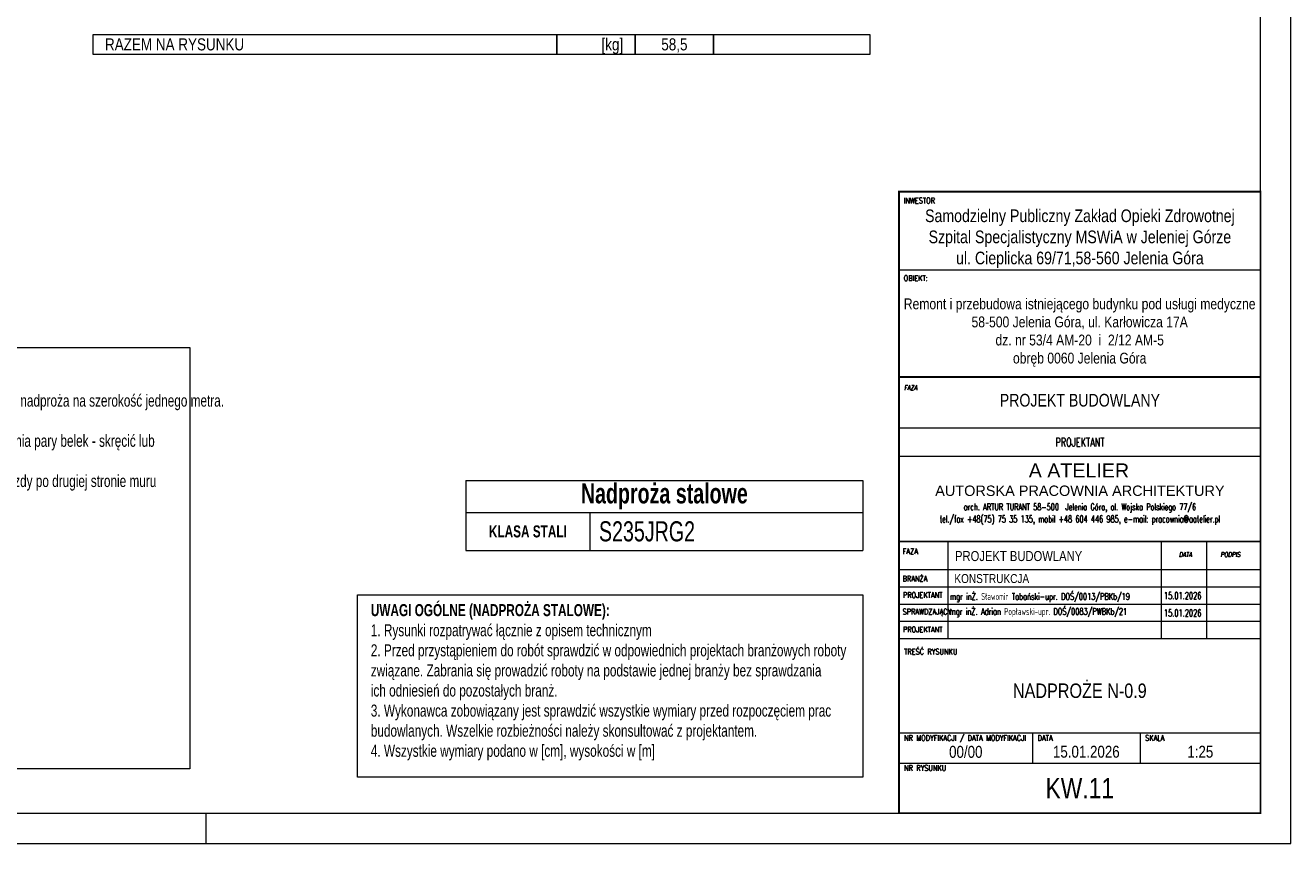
# Model space of a CAD drawing. Header units: millimetres. Extents: x 11149 to 111407, y -107619 to -23630.
# Tile 179 of 245: x 23977 to 24502, y -30106 to -29763. Entities that reach past the tile are written whole.
import ezdxf
from ezdxf.enums import TextEntityAlignment as Align

# ---------------------------------------------------------------- set-up
doc = ezdxf.new("R2010")
doc.units = ezdxf.units.MM
doc.header["$LTSCALE"] = 2
doc.layers.get('0').update_dxf_attribs({"plot": 0})
for name, color, linetype, lineweight in [('0_OPIS', 7, 'Continuous', 13), ('e-cad_cienkie', 1, 'Continuous', 9), ('e-cad_opisy', 7, 'Continuous', 9), ('TABELKA-OPIS', 136, 'Continuous', 13)]:
    doc.layers.add(name, color=color, linetype=linetype, lineweight=lineweight)
doc.styles.add('e-cad_1', font='arial.ttf', dxfattribs={"width": 0.7})
doc.styles.add('J-ROMANS', font='ROMANS.SHX', dxfattribs={"width": 0.7, "oblique": 10})
doc.styles.add('J-SWIS', font='arial.ttf', dxfattribs={"width": 0.8})
doc.styles.add('J-SWIS-BOLD', font='arial.ttf', dxfattribs={"width": 0.8})

# ---------------------------------------------------------------- blocks, each defined once
blk = doc.blocks.new('A3_poziom')
at = {"ltscale": 0.8}
blk.add_line((240, 0), (240, 5), dxfattribs=at)
for points in [[(0, 0), (420, 0), (420, 297), (0, 297)], [(30, 5), (415, 5), (415, 292), (30, 292)]]:
    blk.add_lwpolyline(points, close=True)
blk = doc.blocks.new('*T2359')
at = {"layer": 'e-cad_opisy', "color": 9, "linetype": 'ByBlock', "lineweight": 5, "ltscale": 4}
for p, q in [((0, 0), (164.74, 0)), ((0, 0), (0, -29.07)), ((164.74, 0), (164.74, -29.07)), ((0, -13.29), (164.74, -13.29)), ((51.49, -13.29), (51.49, -29.07)), ((0, -29.07), (164.74, -29.07))]:
    blk.add_line(p, q, dxfattribs=at)
at = {"layer": 'e-cad_opisy', "color": 0, "ltscale": 4, "style": 'e-cad_1'}
for s, insert, char_height, width, attachment_point in [('{\\fArial|b1|i0|c238|p34;\\C256;Nadproża stalowe}', (82.37, -6.64), 8.3333, 163.2368, 5), ('{\\fArial|b1|i0|c238|p34;KLASA STALI}', (25.75, -21.18), 5, 43.9933, 5), ('S235JRG2', (55.24, -21.18), 8.333, 105.7435, 4)]:
    blk.add_mtext(s, dxfattribs=dict(at, insert=insert, char_height=char_height, width=width, attachment_point=attachment_point))

msp = doc.modelspace()

# ---------------------------------------------------------------- linework, layer by layer
at = {"layer": '0_OPIS'}
for p, q in [((24489.37, -29864.78), (24339.46, -29864.78)), ((24489.37, -29930.35), (24339.46, -29930.35)), ((24489.37, -29930.35), (24339.46, -29930.35)), ((24489.37, -29942.01), (24339.46, -29942.01)), ((24339.46, -29977.36), (24489.37, -29977.36)), ((24489.37, -29977.36), (24339.46, -29977.36)), ((24489.37, -29977.36), (24339.46, -29977.36)), ((24489.37, -29977.36), (24339.46, -29977.36)), ((24489.37, -29977.36), (24339.46, -29977.36)), ((24339.46, -29977.36), (24489.37, -29977.36)), ((24339.46, -29977.36), (24489.37, -29977.36)), ((24489.37, -29977.36), (24339.46, -29977.36)), ((24489.37, -29977.36), (24339.46, -29977.36)), ((24359.65, -29977.36), (24359.65, -30017.53)), ((24448.19, -29977.36), (24448.19, -30017.53)), ((24466.98, -29977.36), (24466.98, -30017.53)), ((24489.37, -29989.02), (24339.46, -29989.02)), ((24339.37, -29996.15), (24489.37, -29996.15)), ((24339.37, -30003.28), (24489.37, -30003.28)), ((24339.46, -30003.28), (24489.37, -30003.28)), ((24339.46, -30003.28), (24489.37, -30003.28)), ((24339.46, -30010.4), (24489.37, -30010.4)), ((24339.46, -30017.53), (24489.37, -30017.53)), ((24339.46, -30017.53), (24489.37, -30017.53)), ((24339.37, -30056.72), (24489.37, -30056.72)), ((24394.76, -30056.72), (24394.76, -30069.22)), ((24439.37, -30056.72), (24439.37, -30069.22)), ((24339.37, -30069.22), (24489.37, -30069.22))]:
    msp.add_line(p, q, dxfattribs=at)
at = {"layer": '0_OPIS', "const_width": 0.75}
for points in [[(24339.37, -30090.05), (24489.37, -30090.05), (24489.37, -29832.22), (24339.37, -29832.22)], [(24339.46, -29909.09), (24489.37, -29909.09), (24489.37, -29832.22), (24339.46, -29832.22)]]:
    msp.add_lwpolyline(points, close=True, dxfattribs=at)
at = {"layer": 'e-cad_cienkie', "ltscale": 0.5}
for points in [[(24004.92, -29775.11), (24197.42, -29775.11), (24197.42, -29767.11), (24004.92, -29767.11)], [(24197.42, -29775.11), (24229.92, -29775.11), (24229.92, -29767.11), (24197.42, -29767.11)], [(24229.92, -29775.11), (24262.42, -29775.11), (24262.42, -29767.11), (24229.92, -29767.11)], [(24262.42, -29775.11), (24327.42, -29775.11), (24327.42, -29767.11), (24262.42, -29767.11)]]:
    msp.add_lwpolyline(points, close=True, dxfattribs=at)
at = {"layer": 'e-cad_opisy', "color": 9, "linetype": 'Continuous', "ltscale": 4}
for points in [[(23545.29, -29896.92), (24045.12, -29896.92), (24045.12, -30071.63), (23545.29, -30071.63)], [(24114.7, -29999.48), (24324.37, -29999.48), (24324.37, -30075.05), (24114.7, -30075.05)]]:
    msp.add_lwpolyline(points, close=True, dxfattribs=at)
at = {"layer": 'TABELKA-OPIS', "color": 7}
for p, q in [((24339.37, -29832.22), (24489.37, -29832.22)), ((24362, -29832.22), (24362, -29832.24))]:
    msp.add_line(p, q, dxfattribs=at)

# ---------------------------------------------------------------- block references
msp.add_blockref('*T2359', (24159.63, -29951.99))
at = {"layer": 'e-cad_opisy', "ltscale": 0.02, "xscale": 2.5, "yscale": 2.5, "zscale": 2.5}
msp.add_blockref('A3_poziom', (23451.87, -30102.55), dxfattribs=at)

# ---------------------------------------------------------------- texts
at = {"layer": '0_OPIS', "style": 'J-ROMANS', "width": 0.7}
for s, height, p in [('INWESTOR', 2.332, (24341.31, -29837.06)), ('OBIEKT:', 2.332, (24341.31, -29869.27)), ('FAZA', 2.332, (24340.87, -29982.56)), ('BRANŻA', 2.332, (24340.85, -29993.88)), ('PROJEKTANT', 2.332, (24340.98, -30000.74)), ('mgr inŻ. Sławomir Tabański-upr. DOŚ/0013/PBKb/19', 2.875, (24360.45, -30001.58)), ('15.01.2026', 2.875, (24449.3, -30001.26)), ('SPRAWDZAJĄCY', 2.3319, (24340.85, -30007.62)), ('mgr inŻ. Adrian Popławski-upr. DOŚ/0083/PWBKb/21', 2.875, (24360.32, -30007.8)), ('15.01.2026', 2.875, (24449.3, -30008.39)), ('PROJEKTANT', 2.332, (24340.98, -30015))]:
    msp.add_text(s, height=height, dxfattribs=at).set_placement(p)
msp.add_text('PROJEKTANT', height=3.534, dxfattribs=at).set_placement((24414.41, -29937.93), align=Align.CENTER)
at = {"layer": '0_OPIS', "style": 'J-SWIS'}
msp.add_text(' A ATELIER', height=5.83, dxfattribs=at).set_placement((24390.93, -29950.78))
msp.add_text('AUTORSKA PRACOWNIA ARCHITEKTURY', height=4.2974, dxfattribs=at).set_placement((24414.41, -29956.27), align=Align.MIDDLE)
at = {"layer": '0_OPIS', "style": 'J-ROMANS', "width": 0.7}
for s, p in [('arch. ARTUR TURANT 58-500  Jelenia Góra, al. Wojska Polskiego 77/6', (24414.41, -29961.55)), ('tel./fax +48(75) 75 35 135, mobil +48 604 446 985, e-mail: pracownia@aatelier.pl', (24414.41, -29966.59))]:
    msp.add_text(s, height=2.8268, dxfattribs=at).set_placement(p, align=Align.TOP_CENTER)
at = {"layer": '0_OPIS', "style": 'J-SWIS', "width": 0.8}
for s, height, p in [('PROJEKT BUDOWLANY', 4.1641, (24388.98, -29983.36)), ('KONSTRUKCJA', 3.7282, (24377.85, -29992.7))]:
    msp.add_text(s, height=height, dxfattribs=at).set_placement(p, align=Align.MIDDLE)
at = {"layer": '0_OPIS', "style": 'J-ROMANS', "oblique": 10, "width": 0.7}
for s, p in [('DATA', (24455.48, -29983.74)), ('PODPIS', (24472.69, -29983.74))]:
    msp.add_text(s, height=1.999, dxfattribs=at).set_placement(p)
at = {"layer": '0_OPIS', "style": 'J-ROMANS', "width": 0.7}
for s, height, p in [('TREŚĆ RYSUNKU', 2.3333, (24341.45, -30023.02)), ('NR MODYFIKACJI / DATA MODYFIKACJI', 2.3333, (24341.45, -30058.8)), ('DATA', 2.333, (24396.85, -30058.8)), ('SKALA', 2.333, (24441.45, -30058.8)), ('NR RYSUNKU', 2.333, (24341.45, -30071.3))]:
    msp.add_text(s, height=height, dxfattribs=at).set_placement(p, align=Align.MIDDLE_LEFT)
at = {"layer": '0_OPIS'}
for s, insert, char_height, width, attachment_point, style in [('Samodzielny Publiczny Zakład Opieki Zdrowotnej\\PSzpital Specjalistyczny MSWiA w Jeleniej Górze\\Pul. Cieplicka 69/71,58-560 Jelenia Góra', (24414.41, -29851.76), 5.25, 149.9087, 5, 'J-SWIS'), ('\\PRemont i przebudowa istniejącego budynku pod usługi medyczne\\P58-500 Jelenia Góra, ul. Karłowicza 17A\\Pdz. nr 53/4 AM-20  i  2/12 AM-5 \\Pobręb 0060 Jelenia Góra', (24414.32, -29886.93), 4.5, 149.9087, 5, 'J-SWIS'), ('FAZA', (24341.45, -29912.55), 1.999, 17.1784, 1, 'J-ROMANS'), ('PROJEKT BUDOWLANY', (24414.41, -29918.76), 5.25, 149.9087, 5, 'J-SWIS'), ('NADPROŻE N-0.9', (24414.37, -30039.27), 6, 140.0135, 5, 'J-SWIS')]:
    msp.add_mtext(s, dxfattribs=dict(at, insert=insert, char_height=char_height, width=width, attachment_point=attachment_point, style=style))
at = {"layer": '0_OPIS', "style": 'J-SWIS-BOLD', "width": 0.8}
for tag, text, height, p in [('00/00', '01', 4.95, (24367.07, -30064.49)), ('15.01.2026', '31.12.2002', 4.95, (24417.07, -30064.53)), ('1:25', '1:50', 4.95, (24464.37, -30064.53)), ('KW.11', 'AR.00.00.00/a', 8.4857, (24414.37, -30079.64))]:
    msp.add_attdef(tag, text=text, height=height, dxfattribs=at).set_placement(p, align=Align.MIDDLE)
at = {"layer": 'e-cad_opisy', "ltscale": 0.5, "style": 'e-cad_1', "width": 0.8}
msp.add_text('RAZEM NA RYSUNKU', height=5, dxfattribs=at).set_placement((24009.92, -29773.61))
msp.add_text('[kg]', height=5, dxfattribs=at).set_placement((24224.92, -29773.61), align=Align.RIGHT)
msp.add_text('58,5', height=5, dxfattribs=at).set_placement((24246.17, -29773.61), align=Align.CENTER)
at = {"layer": 'e-cad_opisy', "ltscale": 4, "char_height": 5, "attachment_point": 1, "style": 'e-cad_1'}
for s, insert, width in [('{\\fArial|b1|i0|c238|p34;UWAGI DO MONTAŻU NADPROŻY STALOWYCH\\P\\fArial|b0|i0|c238|p34;\\H1.000001x;1. Przed przystąpieniem do prac sprawdzić wszystkie wymiary na budowie.\\P2. Należy oszacować wytrzymałość muru. W przypadku występowania luźnych i kruchych elementów murowych lub spoin należy przemurować istniejące ściany w miejscu oparcia projektowanego nadproża na szerokość jednego metra.\\P3. Wykonać niezależne od ingerowanej ściany podparcie stropu w obrębie wykonywanego nadproża.\\P4. Dociąć belki stalowe na wymiar, następnie wykonać otwory %%C14 wg projektu. Owinąć belki siatką Rabitza w przypadku planowanego otynkowania gotowego nadproża. W przypadku występowania pary belek - skręcić lub zespawać je ze sobą tworząc jedną zespoloną parę belek.\\P5. Nad krawędzią projektowanego otworu wykuć bruzdę z jednej strony o wymaganych wymiarach +4cm. Bruzda nie może być głębsza niż połowa szerokości muru. Dopuszcza się wykonanie bruzdy po drugiej stronie muru jedynie pod poduszki betonowe.\\P6. Przewiercić otwory %%C25 umożliwiające osadzenie rurek dystansowych. Poprawić otwory z drugiej strony muru tak, aby rurki dystansowe były prostopadle do przyszłych belek stalowych.\\P6. Oczyścić bruzdę z kurzu i pyłu.\\P7. Wykonać poduszki betonowe z betonu C12/15. Wyrównać i wypoziomować powierzchnie górne zaprawy.\\P8. Po stwardnieniu betonu (minimum po 3 dniach) osadzić pierwszą belkę stalową. Podbić klinami stalowymi miejsca styku górnej krawędzi z murem i miejsca oparcia w murze.\\P9. Przestrzeń pomiędzy belką stalową a murem nad belką i w miejscu oparcia wypełnić zaprawą bezskurczową np. Ceresit CX15.\\P10. Po upływie czasu wiązania zaprawy, skuć mur z drugiej strony, wstawić rurki dystansowe i drugą belkę nadprożową (lub zespoloną parę belek). Podbić klinami.\\P11. Przez nawiercone otwory i rurki dystansowe połączyć belki śrubami zgodnie z rysunkiem wykonawczym.\\P12. Przestrzenie pomiędzy belkami wypełnić cegłą, a przestrrzenie pomiędzy belką a murem zaprawą bezskurczową analogicznie jak w belce pierwszej.\\P13. Po zakończeniu montażu belek stalowych i po upływie czasu wiązania zaprawy, przystąpić do rozbiórki muru poniżej wstawionych belek, nacinając uprzednio ścianę tarczą diamentową. \\P14. Elementy stalowe obłożyć płytą gipsowo-kartonową, cementową lub otynkować tynkiem cementowo-wapiennym na siatce Rabitza.\\P15. Wszystkie prace budowlane powinny być wykonywane pod nadzorem uprawnionej osoby.^I}', (23550.93, -29899.72), 491.6675), ('{\\fArial|b1|i0|c238|p34;UWAGI OGÓLNE (NADPROŻA STALOWE):\\P\\fArial|b0|i0|c238|p34;\\W0.7;1. Rysunki rozpatrywać łącznie z opisem technicznym\\P2. Przed przystąpieniem do robót sprawdzić w odpowiednich projektach branżowych roboty związane. Zabrania się prowadzić roboty na podstawie jednej branży bez sprawdzania \\Pich odniesień do pozostałych branż.\\P3. Wykonawca zobowiązany jest sprawdzić wszystkie wymiary przed rozpoczęciem prac budowlanych. Wszelkie rozbieżności należy skonsultować z projektantem.\\P4. Wszystkie wymiary podano w [cm], wysokości w [m]}', (24120.22, -30003.3), 202.5463)]:
    msp.add_mtext(s, dxfattribs=dict(at, insert=insert, width=width))

doc.saveas('drawing.dxf')
